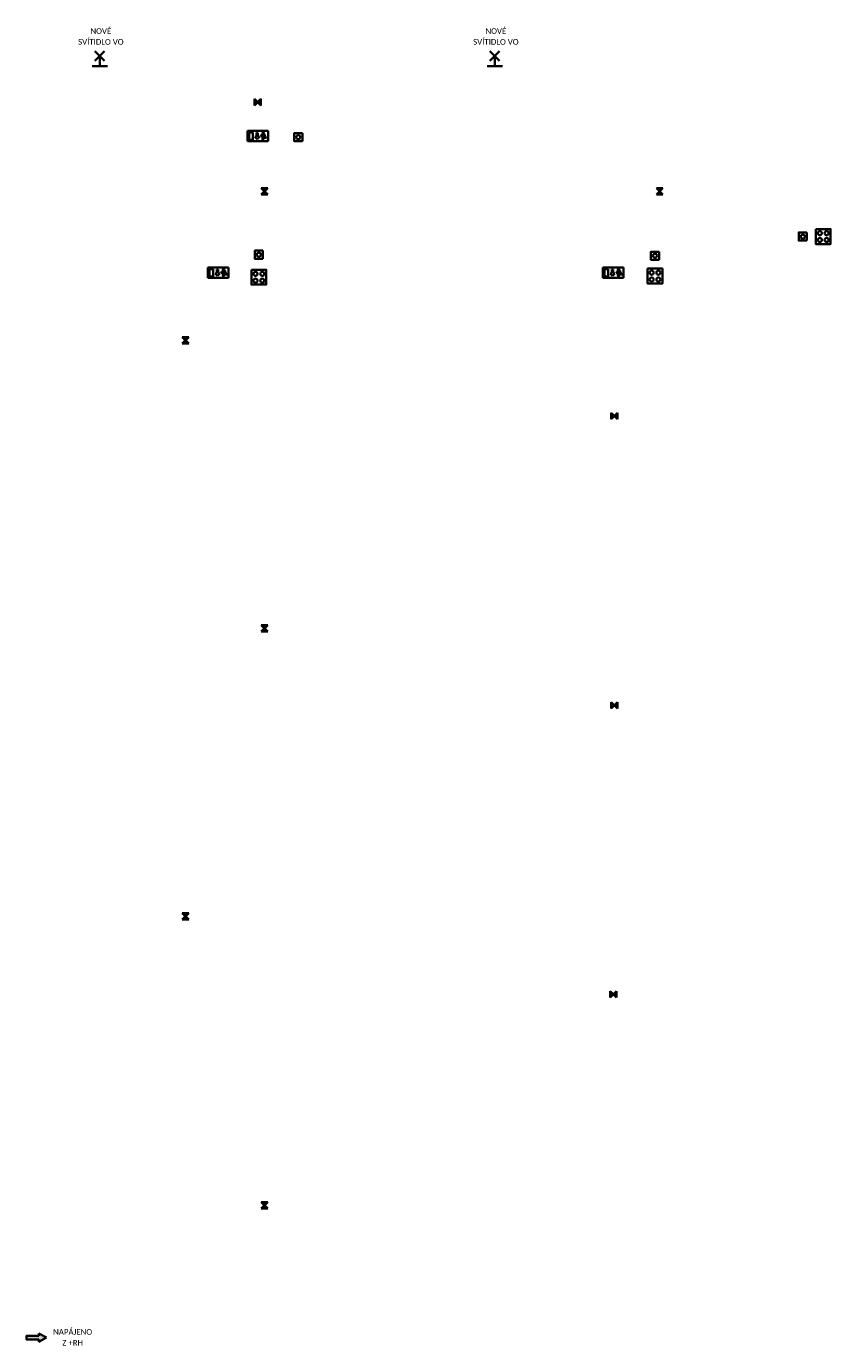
# Model space of a CAD drawing. Header units: millimetres. Extents: x 887765 to 1334942, y -180350 to -112594.
# Tile 5 of 9: x 950550 to 986180, y -179706 to -121294. Entities that reach past the tile are written whole.
import ezdxf
from ezdxf.enums import TextEntityAlignment as Align

# ---------------------------------------------------------------- set-up
doc = ezdxf.new("R2010")
doc.units = ezdxf.units.MM
doc.header["$LTSCALE"] = 50
for name, color, linetype, lineweight in [('E-NO', 84, 'Continuous', 35), ('E-přístroje', 7, 'Continuous', 35), ('E-sipky', 7, 'Continuous', 35), ('E-spotřebiče', 7, 'Continuous', 35), ('E-texty', 7, 'Continuous', 35), ('E-vypínače', 7, 'Continuous', 35)]:
    doc.layers.add(name, color=color, linetype=linetype, lineweight=lineweight)
doc.styles.get("Standard").update_dxf_attribs({"font": 'CALIBRI.TTF'})

# ---------------------------------------------------------------- blocks, each defined once
blk = doc.blocks.new('*U3', base_point=(137, -160))
at = {"linetype": 'ByBlock'}
blk.add_hatch(color=0, dxfattribs=at).paths.add_polyline_path([(410, -66), (410, -122), (137, -122), (137, -199), (410, -199), (410, -255), (586, -160)])
at = {"color": 0, "linetype": 'ByBlock'}
for p, q in [((586, -160), (410, -66)), ((410, -122), (410, -66)), ((586, -160), (410, -255)), ((410, -199), (410, -255))]:
    blk.add_line(p, q, dxfattribs=at)
blk.add_lwpolyline([(410, -199), (137, -199), (137, -122), (410, -122)], dxfattribs=at)
blk = doc.blocks.new('Invertor NO')
at = {"linetype": 'ByBlock'}
h = blk.add_hatch(color=0, dxfattribs=at)
h.paths.add_polyline_path([(-70.71, -70.71), (0, 0), (-70.71, 70.71)])
h.paths.add_polyline_path([(70.710678, 70.710678), (0, 0), (70.710678, -70.710678)])
at = {"color": 0, "linetype": 'ByBlock'}
for p, q in [((-70.71, -70.71), (70.71, 70.71)), ((-70.71, -70.71), (-70.71, 70.71)), ((-70.71, 70.71), (70.71, -70.71)), ((70.71, 70.71), (70.71, -70.71))]:
    blk.add_line(p, q, dxfattribs=at)
blk = doc.blocks.new('NO šipka dolů')
at = {"color": 0, "linetype": 'ByBlock', "lineweight": -2}
for p, q in [((230, 115), (-230, 115)), ((-230, 115), (-230, -115)), ((-191, 80), (-191, -83)), ((-111, 80), (-191, 80)), ((-111, -83), (-111, 80)), ((-30, -18), (-30, 71)), ((-30, 71), (1, 71)), ((1, 71), (1, -18)), ((61, 5), (86, 9)), ((61, -3), (61, 5)), ((86, 9), (99, 45)), ((93, 0), (107, 37)), ((99, 45), (113, 54)), ((107, 37), (114, -7)), ((143, 52), (125, 54)), ((135, 33), (140, 33)), ((151, -32), (135, 33)), ((140, 33), (162, -14)), ((167, -7), (143, 52)), ((230, -115), (230, 115)), ((-230, -115), (230, -115)), ((-191, -83), (-111, -83)), ((-68, -18), (-30, -18)), ((-16, -70), (-68, -18)), ((37, -18), (-16, -70)), ((1, -18), (37, -18)), ((61, -3), (93, 0)), ((114, -7), (104, -45)), ((104, -45), (108, -94)), ((108, -94), (120, -93)), ((116, -53), (128, -13)), ((120, -93), (116, -53)), ((128, -13), (146, -45)), ((146, -45), (195, -42)), ((195, -30), (151, -32)), ((162, -14), (167, -7)), ((195, -42), (195, -30))]:
    blk.add_line(p, q, dxfattribs=at)
blk.add_arc((118, 69), 16.1, 293.2499, 251.9236, dxfattribs=at)
blk = doc.blocks.new('Světelný vývod nástěnný')
at = {"color": 0, "linetype": 'ByBlock'}
for p, q in [((0, 70.71), (0, 113.74)), ((0, 70.71), (0, -70.71)), ((150, 0), (0, 0)), ((79.29, 70.71), (220.71, -70.71)), ((79.29, -70.71), (220.71, 70.71)), ((0, -70.71), (0, -113.74))]:
    blk.add_line(p, q, dxfattribs=at)
blk = doc.blocks.new('Ovládací skříň')
at = {"ltscale": 10}
blk.add_lwpolyline([(-165, 165), (165, 165), (165, -165), (-165, -165)], close=True, dxfattribs=at)
at = {"color": 0, "linetype": 'ByBlock'}
for centre in [(-75, 75), (75, 75), (-75, -75), (75, -75)]:
    blk.add_circle(centre, 45.2, dxfattribs=at)
blk = doc.blocks.new('Tlačítko')
at = {"color": 0, "linetype": 'ByBlock'}
blk.add_line((90, 90), (90, -90), dxfattribs=at)
blk.add_lwpolyline([(90, 90), (-90, 90), (-90, -90), (90, -90)], dxfattribs=at)
blk.add_circle((0, 0), 45.2, dxfattribs=at)

msp = doc.modelspace()

# ---------------------------------------------------------------- block references
at = {"layer": 'E-NO', "xscale": 2, "yscale": 2, "zscale": 2}
for name, p in [('Invertor NO', (960800, -124650)), ('NO šipka dolů', (960800, -126150)), ('NO šipka dolů', (959050, -132200)), ('NO šipka dolů', (976550, -132200)), ('Invertor NO', (976600, -138550)), ('Invertor NO', (976600, -151350)), ('Invertor NO', (976550, -164150))]:
    msp.add_blockref(name, p, dxfattribs=at)
at = {"layer": 'E-NO', "xscale": 2, "yscale": 2, "zscale": 2, "rotation": 90}
for p in [(961100, -128600), (978600, -128600), (957600, -135200), (961100, -147950), (957600, -160700), (961100, -173500)]:
    msp.add_blockref('Invertor NO', p, dxfattribs=at)
at = {"layer": 'E-přístroje', "xscale": 2, "yscale": 2, "zscale": 2}
for p in [(962600, -126200), (984950, -130600), (960850, -131400), (978400, -131450)]:
    msp.add_blockref('Tlačítko', p, dxfattribs=at)
at = {"layer": 'E-sipky', "xscale": 2, "yscale": 2, "zscale": 2}
msp.add_blockref('*U3', (950550, -179350), dxfattribs=at)
at = {"layer": 'E-spotřebiče', "xscale": 3, "yscale": 3, "zscale": 3, "rotation": 90}
for p in [(953800, -123050), (971300, -123050)]:
    msp.add_blockref('Světelný vývod nástěnný', p, dxfattribs=at)
at = {"layer": 'E-vypínače', "xscale": 2, "yscale": 2, "zscale": 2}
for p in [(985850, -130600), (960850, -132400), (978400, -132350)]:
    msp.add_blockref('Ovládací skříň', p, dxfattribs=at)

# ---------------------------------------------------------------- texts
at = {"layer": 'E-texty', "ltscale": 0.02}
for s, p in [('NOVÉ', (953850, -121500)), ('NOVÉ', (971350, -121500)), ('SVÍTIDLO VO', (953850, -121981)), ('SVÍTIDLO VO', (971350, -121981)), ('NAPÁJENO', (952600, -179100)), ('Z +RH', (952600, -179581))]:
    msp.add_text(s, height=250, dxfattribs=at).set_placement(p, align=Align.MIDDLE_CENTER)

doc.saveas('drawing.dxf')
